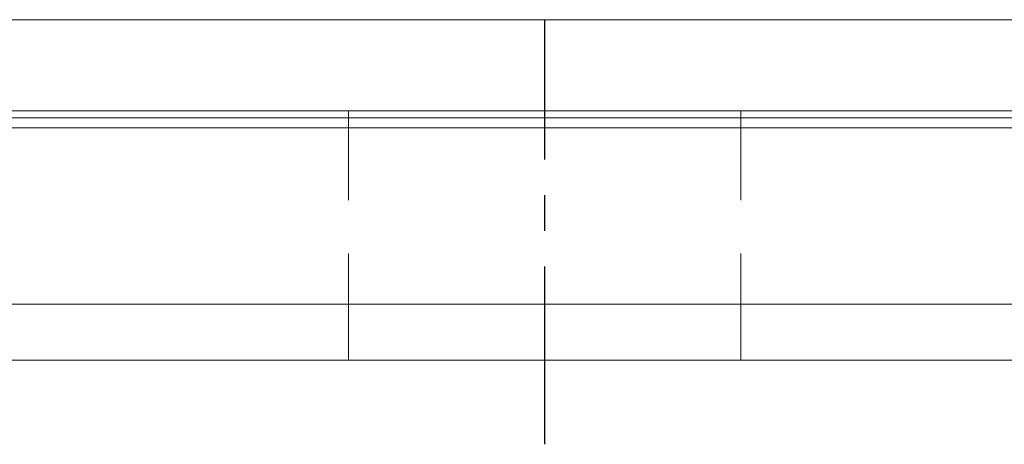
# Model space of a CAD drawing. Header units: millimetres. Extents: x 8 to 529, y 592 to 778.
# Tile 36 of 52: x 406 to 441, y 619 to 634. Entities that reach past the tile are written whole.
import ezdxf

# ---------------------------------------------------------------- set-up
doc = ezdxf.new("R2010")
doc.units = ezdxf.units.MM
for name, pattern in [('CENTER', [10.16, 6.35, -1.27, 1.27, -1.27]), ('DASHED', [0.75, 0.5, -0.25]), ('HIDDEN', [1.905, 1.27, -0.635])]:
    doc.linetypes.add(name, pattern=pattern)
for name, color, linetype in [('CL', 1, 'CENTER'), ('HID', 2, 'DASHED'), ('OUT', 3, 'Continuous')]:
    doc.layers.add(name, color=color, linetype=linetype)

msp = doc.modelspace()

# ---------------------------------------------------------------- linework, layer by layer
at = {"layer": 'CL', "color": 0}
msp.add_line((424.887, 618.735), (424.887, 633.885), dxfattribs=at)
at = {"layer": 'HID', "color": 0, "linetype": 'HIDDEN', "lineweight": 0, "ltscale": 3}
for p, q in [((417.887, 621.735), (417.887, 630.635)), ((431.887, 621.735), (431.887, 630.635))]:
    msp.add_line(p, q, dxfattribs=at)
at = {"layer": 'OUT', "color": 0, "linetype": 'Continuous', "lineweight": 15}
for p, q in [((459.887, 633.885), (319.887, 633.885)), ((459.887, 630.635), (319.887, 630.635)), ((248.629, 630.382), (528.887, 630.382)), ((248.85, 630.028), (528.887, 630.028)), ((250.49, 623.735), (528.887, 623.735)), ((194.887, 621.735), (528.887, 621.735))]:
    msp.add_line(p, q, dxfattribs=at)

doc.saveas('drawing.dxf')
